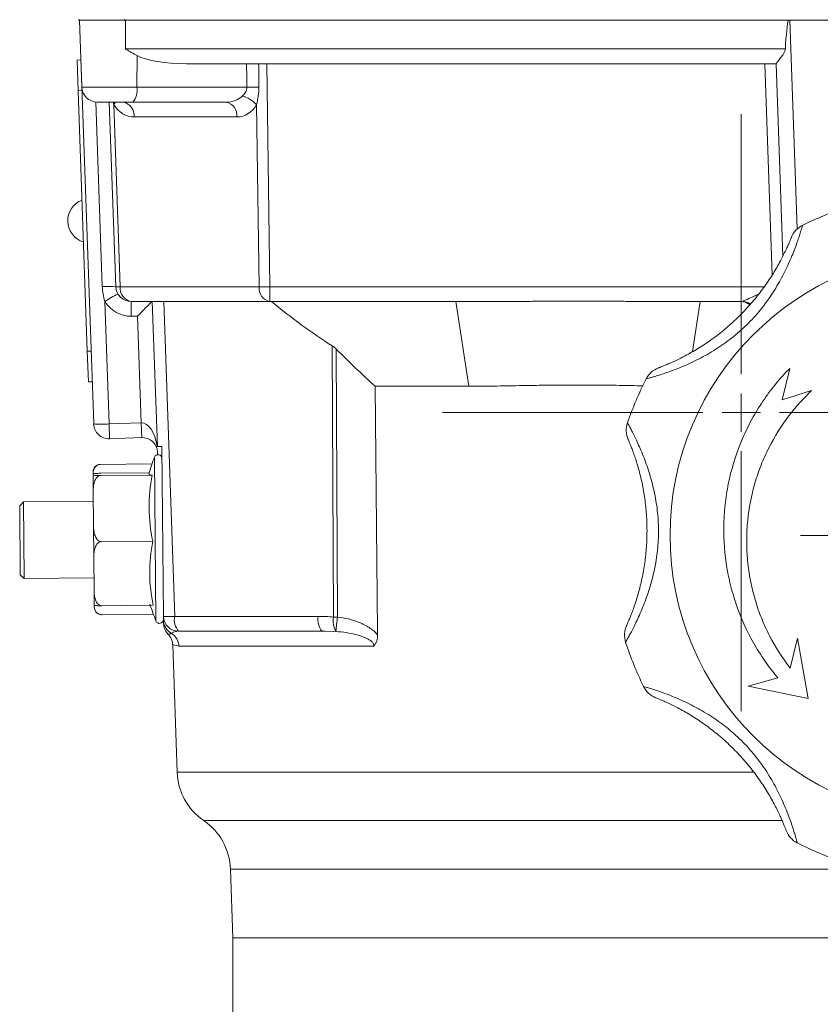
# Model space of a CAD drawing. Header units: millimetres. Extents: x 168 to 893, y 24 to 895.
# Tile 21 of 26: x 693 to 797, y 662 to 790. Entities that reach past the tile are written whole.
import ezdxf

# ---------------------------------------------------------------- set-up
doc = ezdxf.new("R2010")
doc.units = ezdxf.units.MM

# ---------------------------------------------------------------- blocks, each defined once
blk = doc.blocks.new('SW_CENTERMARKSYMBOL_6')
at = {"color": 0, "linetype": 'Continuous', "lineweight": 0}
for p, q in [((0, 5), (0, 20)), ((0, 0), (0, 2.5)), ((-5, 0), (-20, 0)), ((0, 0), (-2.5, 0)), ((0, 0), (2.5, 0)), ((0, 0), (0, -2.5)), ((5, 0), (20, 0)), ((0, -5), (0, -20))]:
    blk.add_line(p, q, dxfattribs=at)
blk = doc.blocks.new('SW_CENTERMARKSYMBOL_7')
at = {"color": 0, "linetype": 'Continuous', "lineweight": 0}
for p, q in [((0, 5), (0, 38.94)), ((0, 0), (0, 2.5)), ((-5, 0), (-38.94, 0)), ((0, 0), (-2.5, 0)), ((0, 0), (2.5, 0)), ((0, 0), (0, -2.5)), ((5, 0), (38.94, 0)), ((0, -5), (0, -38.94))]:
    blk.add_line(p, q, dxfattribs=at)

msp = doc.modelspace()

# ---------------------------------------------------------------- linework, layer by layer
at = {"color": 7, "linetype": 'Continuous', "lineweight": 15}
for p, q in [((700.6, 790.17), (700.6, 790.07)), ((702.78, 790.07), (700.6, 790.07)), ((700.83, 786.3), (700.7, 790.07)), ((702.78, 790.07), (706.69, 790.07)), ((706.6, 790.17), (706.6, 790.07)), ((706.69, 786.3), (706.69, 790.07)), ((706.69, 790.07), (793.12, 790.07)), ((793.12, 790.07), (793.33, 790.07)), ((836.04, 790.07), (793.33, 790.07)), ((700.83, 786.3), (701, 781.3)), ((702.54, 737.4), (700.83, 786.3)), ((706.69, 786.3), (792.72, 786.3)), ((700.88, 784.87), (700.38, 784.85)), ((700.38, 784.85), (700.52, 780.85)), ((708.16, 781.3), (708.19, 785.44)), ((791.52, 784.37), (714.66, 784.37)), ((725.1, 784.37), (725.52, 755.3)), ((792.4, 759.29), (791.52, 784.37)), ((701.02, 780.87), (700.52, 780.85)), ((700.52, 780.85), (701.7, 746.87)), ((708.16, 781.3), (722.51, 781.3)), ((707.64, 779.37), (703, 779.37)), ((705.41, 755.3), (704.57, 779.37)), ((705.17, 779.04), (706, 755.3)), ((719.8, 779.37), (707.64, 779.37)), ((724.11, 755.3), (723.76, 779.04)), ((721.21, 777.44), (707.8, 777.44)), ((706, 755.3), (724.11, 755.3)), ((725.52, 755.3), (725.52, 753.37)), ((703.98, 753.38), (704.54, 737.4)), ((725.52, 753.37), (707.41, 753.37)), ((710.84, 734.45), (710.18, 753.37)), ((711.67, 753.37), (713.1, 712.3)), ((749.77, 753.37), (725.52, 753.37)), ((751.46, 742.31), (749.77, 753.37)), ((781.6, 753.37), (780.6, 746.83)), ((787.07, 753.37), (781.6, 753.37)), ((708.25, 751.44), (707.41, 751.44)), ((708.74, 737.55), (708.25, 751.44)), ((733.81, 712.22), (733.65, 747.58)), ((702.2, 746.89), (701.7, 746.87)), ((701.7, 746.87), (701.84, 742.87)), ((734.17, 747.16), (734.33, 712.22)), ((792.32, 740.53), (793.29, 744.64)), ((702.34, 742.89), (701.84, 742.87)), ((751.46, 742.31), (739.25, 742.31)), ((796.14, 741.74), (792.32, 740.53)), ((704.54, 737.4), (708.74, 737.55)), ((704.54, 737.4), (704.6, 735.47)), ((708.74, 737.55), (708.8, 735.62)), ((708.8, 735.62), (704.6, 735.47)), ((710.84, 734.45), (710.81, 734.45)), ((710.84, 734.45), (711.42, 734.46)), ((710.88, 733.39), (710.87, 733.69)), ((711.42, 734.46), (711.62, 712.3)), ((703.44, 732.13), (710.15, 732.19)), ((702.46, 730.88), (702.46, 730.75)), ((702.48, 728.41), (702.46, 730.75)), ((703.45, 730.96), (709.77, 731.02)), ((703.46, 730.68), (710.16, 730.74)), ((702.48, 728.41), (702.51, 724.3)), ((693.39, 727.24), (692.89, 726.73)), ((702.49, 727.32), (693.39, 727.24)), ((693.39, 727.24), (693.47, 717.24)), ((692.97, 717.73), (692.89, 726.73)), ((702.55, 719.85), (702.51, 724.3)), ((703.53, 722.05), (710.24, 722.11)), ((702.55, 719.85), (702.59, 715.87)), ((692.97, 717.73), (693.47, 717.24)), ((693.47, 717.24), (702.57, 717.32)), ((702.6, 713.75), (702.59, 715.87)), ((702.6, 713.75), (702.61, 713.69)), ((702.61, 713.5), (702.61, 713.69)), ((703.61, 713.69), (710.31, 713.75)), ((703.62, 712.52), (710.32, 712.58)), ((711.62, 712.3), (711.62, 711.9)), ((711.64, 711.77), (711.63, 711.94)), ((713.1, 712.3), (731.82, 712.3)), ((732.34, 710.37), (713.62, 710.37)), ((732.66, 710.36), (732.34, 710.37)), ((712.28, 709.98), (712.26, 709.98)), ((794.33, 709.47), (793.34, 705.57)), ((795.72, 701.59), (794.33, 709.47)), ((712.84, 708.58), (713.42, 691.99)), ((739.09, 708.44), (713.65, 708.44)), ((791.75, 704.29), (787.88, 703.19)), ((787.88, 703.19), (795.72, 701.59)), ((720.37, 679.35), (720.69, 670.37)), ((720.69, 670.37), (720.69, 656.37)), ((720.69, 670.37), (810.69, 670.37))]:
    msp.add_line(p, q, dxfattribs=at)
at = {"color": 8, "linetype": 'Continuous', "lineweight": 15}
for p, q in [((793.33, 790.07), (794.28, 762.85)), ((790.99, 756.8), (790.03, 784.37)), ((701, 781.3), (708.16, 781.3)), ((703.66, 755.31), (702.82, 779.37)), ((725.52, 755.3), (789.96, 755.3)), ((710.47, 733.07), (710.66, 711.7)), ((734.11, 710.33), (732.66, 710.36)), ((713.42, 691.99), (788.61, 691.99)), ((716.9, 685.67), (792.37, 685.67)), ((811, 679.35), (720.37, 679.35))]:
    msp.add_line(p, q, dxfattribs=at)
at = {"color": 8, "linetype": 'Continuous', "lineweight": 15, "flags": 128}
msp.add_lwpolyline([(705.39, 779.37), (705.3, 779.22), (705.17, 779.04)], dxfattribs=at)
at = {"color": 7, "linetype": 'Continuous', "lineweight": 15, "flags": 128}
for points in [[(739.55, 709.87), (739.55, 710.37), (739.25, 742.31)], [(710.16, 730.74), (709.97, 730.77), (709.84, 730.81), (709.75, 730.84), (709.73, 730.88), (709.73, 730.88)]]:
    msp.add_lwpolyline(points, dxfattribs=at)
at = {"color": 7, "linetype": 'Continuous', "lineweight": 15}
msp.add_circle((814.69, 722.87), 37, dxfattribs=at)
for centre, radius, start, end in [((703, 781.37), 2, 182, 270), ((705.92, 780.86), 2.28, 318.9748, 11.0181), ((723.44, 733.48), 47.83, 89.2268, 91.1154), ((720.88, 776.42), 3.89, 42.2837, 74.3272), ((706.05, 777.64), 1.76, 353.4535, 78.9719), ((719.46, 777.64), 1.76, 353.4535, 78.9719), ((702.04, 763.89), 2.88, 110.8253, 253.1747), ((814.69, 722.87), 45, 108.0351, 115.9649), ((796.3, 760.63), 3, 115.9649, 158.3649), ((704.48, 743.33), 12, 85.55, 93.9153), ((705.7, 761.28), 5.99, 267.1981, 272.8019), ((707.41, 755.37), 2, 182, 270), ((707.75, 755.1), 1.76, 173.4535, 258.9719), ((725.86, 755.1), 1.76, 173.4535, 258.9719), ((724.81, 798.24), 42.95, 269.0572, 270.9428), ((712.67, 739.87), 16.06, 115.7294, 122.7504), ((707.41, 755.44), 4, 211.018, 270), ((1098.51, 751.91), 391.1, 179.7863, 180.0691), ((787.07, 751.38), 1.99, 56.9734, 89.8868), ((777.25, 741.91), 3, 110.6351, 153.0351), ((814.69, 722.87), 45, 153.0351, 160.9649), ((703.54, 751.75), 14.39, 266.0133, 273.9891), ((704.53, 737.47), 2, 182, 272), ((774.98, 736.56), 3, 160.9649, 203.3649), ((708.87, 733.62), 2, 24.6463, 92), ((710.94, 732.89), 0.5, 0.5, 158.9314), ((703.45, 731.14), 1, 130.3132, 180.5), ((737.59, 722.62), 29.06, 158.9314, 163.4868), ((731.34, 726.61), 21.57, 168.9544, 192.0456), ((730.06, 718.1), 20.22, 168.5725, 192.4275), ((703.61, 713.51), 1, 180.5, 197.3663), ((703.61, 713.51), 1, 217.9148, 230.822), ((737.59, 722.62), 29.06, 197.5132, 202.0686), ((711.12, 711.89), 0.5, 202.0686, 0.5), ((712.36, 724.66), 12.39, 266.5724, 273.4276), ((713.62, 712.37), 2, 182, 270), ((713.62, 711.84), 1.99, 182.0528, 241.0367), ((715.33, 711.86), 2.28, 168.9819, 221.0252), ((734.05, 711.86), 2.28, 168.9819, 221.0252), ((736.69, 711.71), 2.92, 169.7872, 208.08), ((734.07, 767.79), 55.57, 269.7333, 270.2667), ((565.4, 730.85), 169.95, 353.0653, 353.7081), ((713.65, 711.4), 2, 182.0026, 226.1993), ((711.65, 708.37), 2, 1.8075, 59.7431), ((774.75, 709.86), 3, 155.6351, 198.0351), ((814.69, 722.87), 45, 198.0351, 205.9649), ((776.92, 704.48), 3, 205.9649, 248.3649), ((721.41, 692.27), 8, 182, 235.6082), ((712.38, 679.07), 8, 2, 55.6082), ((795.64, 685.43), 3, 200.6351, 243.0351), ((814.69, 722.87), 45, 243.0351, 250.9649)]:
    msp.add_arc(centre, radius, start, end, dxfattribs=at)
at = {"color": 8, "linetype": 'Continuous', "lineweight": 15}
msp.add_arc((787.07, 751.38), 1.99, 56.8615, 89.9887, dxfattribs=at)
at = {"color": 7, "linetype": 'Continuous', "lineweight": 15}
for centre, major_axis, ratio, start_param, end_param in [((795.32, 733.09), (-2, 57.27), 0.034899, 0.101178, 0.378037), ((714.93, 786.37), (7.47, 0.08), 0.267572, 3.586827, 4.673464), ((732.63, 227.86), (-10.7, 811.13), 0.004764, 0.814627, 0.819816), ((733.15, 227.79), (-11.22, 811.19), 0.002382, 0.814608, 0.819789), ((719.64, 781.37), (2.75, -0.24), 0.72281, 4.831416, 5.759702), ((707.76, 781.44), (-0.13, 4), 0.81623, 2.187773, 3.116059), ((721.06, 781.44), (-0.46, 3.98), 0.81283, 3.047738, 3.976024), ((708.25, 751.37), (1.93, 2), 0.018064, 0.017443, 1.553354), ((786.79, 755.37), (-0.29, 2), 0.17182, 3.116774, 3.13584), ((708.87, 733.62), (-0.14, 3.93), 0.50888, 4.908818, 6.283185)]:
    msp.add_ellipse(centre, major_axis=major_axis, ratio=ratio, start_param=start_param, end_param=end_param, dxfattribs=at)
for points, knots in [([(708.19, 785.44), (707.94, 785.57), (707.69, 785.71), (707.32, 785.93), (707.19, 786), (706.94, 786.15), (706.81, 786.22), (706.69, 786.3)], [0, 0, 0, 0, 0.5, 0.5, 0.75, 0.75, 1, 1, 1, 1]), ([(791.52, 784.37), (791.52, 784.38), (791.54, 784.4), (791.59, 784.47), (791.62, 784.52), (791.71, 784.63), (791.76, 784.7), (791.88, 784.85), (791.94, 784.92), (792.07, 785.09), (792.14, 785.18), (792.29, 785.37), (792.36, 785.47), (792.49, 785.68), (792.56, 785.79), (792.67, 786.03), (792.71, 786.16), (792.72, 786.3)], [0, 0, 0, 0, 0.125, 0.125, 0.25, 0.25, 0.375, 0.375, 0.5, 0.5, 0.625, 0.625, 0.75, 0.75, 0.875, 0.875, 1, 1, 1, 1]), ([(721.94, 780.17), (722.08, 780.32), (722.22, 780.48), (722.38, 780.76), (722.43, 780.86), (722.49, 781.07), (722.51, 781.18), (722.51, 781.3)], [0, 0, 0, 0, 0.5, 0.5, 0.75, 0.75, 1, 1, 1, 1]), ([(724.09, 781.3), (724.09, 780.91), (724.06, 780.53), (723.95, 779.77), (723.86, 779.4), (723.76, 779.04)], [0, 0, 0, 0, 0.5, 0.5, 1, 1, 1, 1]), ([(794.98, 763.32), (794.98, 763.32), (794.95, 763.21), (794.85, 762.87), (794.81, 762.73), (794.7, 762.4), (794.64, 762.21), (794.51, 761.78), (794.43, 761.55), (794.25, 761.03), (794.15, 760.76), (793.82, 759.89), (793.56, 759.24), (792.97, 757.89), (792.63, 757.19), (792.05, 756.11), (791.85, 755.75), (791.42, 755.03), (791.2, 754.68), (790.51, 753.62), (790, 752.93), (789.18, 751.92), (788.9, 751.59), (788.31, 750.94), (788.01, 750.63), (787.07, 749.71), (786.42, 749.14), (785.07, 748.08), (784.37, 747.59), (783.29, 746.9), (782.92, 746.68), (782.19, 746.27), (781.83, 746.07), (781.11, 745.7), (780.75, 745.53), (780.05, 745.2), (779.69, 745.05), (778.67, 744.61), (778.03, 744.37), (777.15, 744.06), (776.88, 743.97), (776.36, 743.8), (776.13, 743.72), (775.7, 743.59), (775.51, 743.53), (775.17, 743.44), (775.03, 743.4), (774.81, 743.33), (774.72, 743.31), (774.61, 743.28), (774.58, 743.27), (774.58, 743.27)], [0, 0, 0, 0, 0.0625, 0.0625, 0.09375, 0.09375, 0.125, 0.125, 0.15625, 0.15625, 0.1875, 0.1875, 0.25, 0.25, 0.3125, 0.3125, 0.34375, 0.34375, 0.375, 0.375, 0.4375, 0.4375, 0.46875, 0.46875, 0.5, 0.5, 0.5625, 0.5625, 0.625, 0.625, 0.65625, 0.65625, 0.6875, 0.6875, 0.71875, 0.71875, 0.75, 0.75, 0.8125, 0.8125, 0.84375, 0.84375, 0.875, 0.875, 0.90625, 0.90625, 0.9375, 0.9375, 0.96875, 0.96875, 1, 1, 1, 1]), ([(776.19, 744.72), (776.19, 744.72), (776.22, 744.73), (776.31, 744.76), (776.39, 744.79), (776.57, 744.86), (776.69, 744.91), (776.96, 745.02), (777.12, 745.09), (777.47, 745.23), (777.67, 745.32), (778.09, 745.51), (778.32, 745.61), (779.03, 745.95), (779.54, 746.21), (780.63, 746.81), (781.19, 747.14), (782.04, 747.68), (782.32, 747.87), (782.89, 748.26), (783.17, 748.46), (784.01, 749.08), (784.56, 749.51), (785.62, 750.42), (786.14, 750.9), (787.15, 751.89), (787.64, 752.41), (788.57, 753.46), (789.01, 754), (789.85, 755.09), (790.25, 755.65), (791, 756.78), (791.34, 757.33), (791.8, 758.13), (791.94, 758.39), (792.21, 758.91), (792.34, 759.15), (792.58, 759.63), (792.69, 759.85), (792.88, 760.27), (792.97, 760.46), (793.13, 760.81), (793.19, 760.97), (793.31, 761.24), (793.36, 761.36), (793.47, 761.64), (793.51, 761.73), (793.51, 761.73)], [0, 0, 0, 0, 0.03125, 0.03125, 0.0625, 0.0625, 0.09375, 0.09375, 0.125, 0.125, 0.15625, 0.15625, 0.1875, 0.1875, 0.25, 0.25, 0.3125, 0.3125, 0.34375, 0.34375, 0.375, 0.375, 0.4375, 0.4375, 0.5, 0.5, 0.5625, 0.5625, 0.625, 0.625, 0.6875, 0.6875, 0.75, 0.75, 0.78125, 0.78125, 0.8125, 0.8125, 0.84375, 0.84375, 0.875, 0.875, 0.90625, 0.90625, 0.9375, 0.9375, 1, 1, 1, 1]), ([(703.98, 753.38), (703.88, 753.69), (703.81, 754.01), (703.7, 754.65), (703.67, 754.98), (703.66, 755.31)], [0, 0, 0, 0, 0.5, 0.5, 1, 1, 1, 1]), ([(725.74, 753.37), (727, 752.31), (728.29, 751.3), (730.92, 749.36), (732.26, 748.44), (733.65, 747.58)], [0, 0, 0, 0, 0.5, 0.5, 1, 1, 1, 1]), ([(749.77, 753.37), (750.44, 753.37), (751.77, 753.37), (753.76, 753.37), (755.75, 753.38), (757.74, 753.38), (759.73, 753.39), (761.72, 753.39), (763.71, 753.39), (765.7, 753.39), (767.69, 753.39), (769.68, 753.39), (771.66, 753.39), (773.65, 753.38), (775.64, 753.38), (777.62, 753.37), (779.61, 753.37), (780.93, 753.37), (781.6, 753.37)], [0, 0, 0, 0, 0.062633, 0.12524, 0.187823, 0.250385, 0.312926, 0.375448, 0.437953, 0.500443, 0.562919, 0.625382, 0.687835, 0.750279, 0.812716, 0.875147, 0.937575, 1, 1, 1, 1]), ([(788.08, 752.95), (787.9, 753.07), (787.58, 753.31), (787.13, 753.35), (786.92, 753.37)], [0, 0, 0, 0, 0.5279566, 1, 1, 1, 1]), ([(793.29, 744.64), (791.98, 743.31), (790.82, 741.88), (789.29, 739.6), (788.81, 738.81), (788.14, 737.6), (787.93, 737.18), (787.52, 736.35), (787.33, 735.93), (786.41, 733.8), (785.84, 732.05), (785.23, 729.36), (785.07, 728.46), (784.89, 727.08), (784.84, 726.61), (784.76, 725.69), (784.73, 725.23), (784.64, 722.92), (784.74, 721.09), (785.14, 718.36), (785.32, 717.45), (785.76, 715.64), (786.02, 714.75), (786.91, 712.14), (787.67, 710.46), (789.03, 708.05), (789.52, 707.26), (790.59, 705.74), (791.15, 705), (791.75, 704.29)], [0, 0, 0, 0, 0.125, 0.125, 0.1875, 0.1875, 0.21875, 0.21875, 0.25, 0.25, 0.375, 0.375, 0.4375, 0.4375, 0.46875, 0.46875, 0.5, 0.5, 0.625, 0.625, 0.6875, 0.6875, 0.75, 0.75, 0.875, 0.875, 0.9375, 0.9375, 1, 1, 1, 1]), ([(774.2, 742.37), (773.15, 742.39), (771.08, 742.43), (768.22, 742.47), (765.64, 742.48), (763.06, 742.47), (760.07, 742.43), (756.85, 742.37), (753.91, 742.32), (752.19, 742.31), (751.46, 742.31)], [0, 0, 0, 0, 0.138848, 0.272493, 0.374761, 0.476494, 0.609006, 0.767091, 0.901195, 1, 1, 1, 1]), ([(793.34, 705.57), (792.32, 706.9), (791.43, 708.29), (790.3, 710.49), (789.95, 711.24), (789.49, 712.39), (789.34, 712.78), (789.06, 713.57), (788.93, 713.97), (788.34, 715.96), (788.01, 717.58), (787.75, 720.04), (787.7, 720.86), (787.68, 722.11), (787.68, 722.53), (787.7, 723.36), (787.73, 723.78), (787.89, 725.84), (788.16, 727.47), (788.8, 729.87), (789.05, 730.66), (789.63, 732.23), (789.95, 732.99), (791.02, 735.23), (791.86, 736.65), (793.32, 738.66), (793.85, 739.31), (794.95, 740.57), (795.53, 741.17), (796.14, 741.74)], [0, 0, 0, 0, 0.125, 0.125, 0.1875, 0.1875, 0.21875, 0.21875, 0.25, 0.25, 0.375, 0.375, 0.4375, 0.4375, 0.46875, 0.46875, 0.5, 0.5, 0.625, 0.625, 0.6875, 0.6875, 0.75, 0.75, 0.875, 0.875, 0.9375, 0.9375, 1, 1, 1, 1]), ([(772.15, 737.54), (772.15, 737.54), (772.2, 737.44), (772.37, 737.13), (772.44, 737), (772.6, 736.69), (772.7, 736.51), (772.9, 736.12), (773.01, 735.89), (773.25, 735.4), (773.37, 735.14), (773.75, 734.3), (774.03, 733.65), (774.56, 732.28), (774.82, 731.54), (775.17, 730.37), (775.29, 729.97), (775.49, 729.16), (775.59, 728.75), (775.84, 727.51), (775.98, 726.67), (776.11, 725.38), (776.14, 724.95), (776.18, 724.07), (776.19, 723.63), (776.18, 722.32), (776.12, 721.46), (775.92, 719.75), (775.77, 718.91), (775.49, 717.66), (775.38, 717.25), (775.16, 716.44), (775.05, 716.05), (774.8, 715.28), (774.67, 714.9), (774.4, 714.17), (774.26, 713.81), (773.84, 712.78), (773.56, 712.15), (773.16, 711.31), (773.03, 711.05), (772.79, 710.57), (772.67, 710.35), (772.46, 709.96), (772.37, 709.78), (772.2, 709.47), (772.13, 709.35), (772.02, 709.14), (771.97, 709.07), (771.91, 708.96), (771.9, 708.93), (771.9, 708.93)], [0, 0, 0, 0, 0.0625, 0.0625, 0.09375, 0.09375, 0.125, 0.125, 0.15625, 0.15625, 0.1875, 0.1875, 0.25, 0.25, 0.3125, 0.3125, 0.34375, 0.34375, 0.375, 0.375, 0.4375, 0.4375, 0.46875, 0.46875, 0.5, 0.5, 0.5625, 0.5625, 0.625, 0.625, 0.65625, 0.65625, 0.6875, 0.6875, 0.71875, 0.71875, 0.75, 0.75, 0.8125, 0.8125, 0.84375, 0.84375, 0.875, 0.875, 0.90625, 0.90625, 0.9375, 0.9375, 0.96875, 0.96875, 1, 1, 1, 1]), ([(772.02, 711.1), (772.02, 711.1), (772.03, 711.13), (772.07, 711.22), (772.1, 711.29), (772.18, 711.47), (772.23, 711.58), (772.35, 711.86), (772.41, 712.02), (772.56, 712.37), (772.63, 712.57), (772.8, 713), (772.89, 713.23), (773.15, 713.97), (773.33, 714.52), (773.67, 715.72), (773.84, 716.35), (774.05, 717.33), (774.12, 717.66), (774.25, 718.34), (774.3, 718.68), (774.46, 719.71), (774.54, 720.41), (774.65, 721.8), (774.68, 722.5), (774.69, 723.92), (774.67, 724.63), (774.59, 726.03), (774.52, 726.73), (774.34, 728.09), (774.23, 728.77), (773.96, 730.09), (773.81, 730.72), (773.56, 731.62), (773.48, 731.9), (773.31, 732.46), (773.23, 732.73), (773.06, 733.23), (772.98, 733.46), (772.82, 733.89), (772.75, 734.1), (772.61, 734.45), (772.55, 734.61), (772.43, 734.89), (772.39, 735), (772.27, 735.28), (772.23, 735.38), (772.23, 735.38)], [0, 0, 0, 0, 0.03125, 0.03125, 0.0625, 0.0625, 0.09375, 0.09375, 0.125, 0.125, 0.15625, 0.15625, 0.1875, 0.1875, 0.25, 0.25, 0.3125, 0.3125, 0.34375, 0.34375, 0.375, 0.375, 0.4375, 0.4375, 0.5, 0.5, 0.5625, 0.5625, 0.625, 0.625, 0.6875, 0.6875, 0.75, 0.75, 0.78125, 0.78125, 0.8125, 0.8125, 0.84375, 0.84375, 0.875, 0.875, 0.90625, 0.90625, 0.9375, 0.9375, 1, 1, 1, 1]), ([(710.87, 733.69), (710.86, 733.94), (710.81, 734.13), (710.75, 734.32), (710.73, 734.37), (710.7, 734.44), (710.69, 734.45), (710.69, 734.45)], [0, 0, 0, 0, 0.5, 0.5, 0.75, 0.75, 1, 1, 1, 1]), ([(703.44, 732.13), (703.32, 732.13), (703.2, 732.1), (703, 732.02), (702.92, 731.96), (702.79, 731.85), (702.73, 731.79), (702.65, 731.66), (702.61, 731.6), (702.53, 731.4), (702.5, 731.27), (702.46, 731), (702.46, 730.86), (702.46, 730.73)], [0, 0, 0, 0, 0.125, 0.125, 0.25, 0.25, 0.375, 0.375, 0.5, 0.5, 0.75, 0.75, 1, 1, 1, 1]), ([(702.82, 731.88), (702.85, 731.92), (702.91, 731.99), (703.09, 732.07), (703.27, 732.12), (703.4, 732.13), (703.44, 732.13)], [0, 0, 0, 0, 0.29312, 0.562842, 0.83495, 1, 1, 1, 1]), ([(703.45, 730.96), (703.33, 730.96), (703.21, 730.96), (703.01, 730.95), (702.93, 730.95), (702.73, 730.94), (702.65, 730.93), (702.53, 730.92), (702.5, 730.91), (702.46, 730.89), (702.46, 730.89), (702.46, 730.88)], [0, 0, 0, 0, 0.125, 0.125, 0.25, 0.25, 0.5, 0.5, 0.75, 0.75, 1, 1, 1, 1]), ([(702.46, 730.75), (702.46, 730.74), (702.46, 730.73), (702.5, 730.72), (702.53, 730.71), (702.65, 730.7), (702.73, 730.69), (702.93, 730.69), (703.01, 730.68), (703.16, 730.68), (703.21, 730.68), (703.33, 730.68), (703.39, 730.68), (703.46, 730.68)], [0, 0, 0, 0, 0.25, 0.25, 0.5, 0.5, 0.75, 0.75, 0.875, 0.875, 0.9375, 0.9375, 1, 1, 1, 1]), ([(703.46, 730.68), (703.33, 730.68), (703.21, 730.64), (703.01, 730.5), (702.93, 730.41), (702.73, 730.13), (702.65, 729.92), (702.54, 729.5), (702.51, 729.28), (702.48, 728.85), (702.48, 728.63), (702.48, 728.41)], [0, 0, 0, 0, 0.125, 0.125, 0.25, 0.25, 0.5, 0.5, 0.75, 0.75, 1, 1, 1, 1]), ([(702.51, 724.3), (702.51, 724.08), (702.52, 723.87), (702.57, 723.43), (702.6, 723.21), (702.72, 722.79), (702.8, 722.58), (703, 722.31), (703.08, 722.22), (703.23, 722.12), (703.29, 722.09), (703.41, 722.06), (703.47, 722.05), (703.53, 722.05)], [0, 0, 0, 0, 0.25, 0.25, 0.5, 0.5, 0.75, 0.75, 0.875, 0.875, 0.9375, 0.9375, 1, 1, 1, 1]), ([(703.53, 722.05), (703.41, 722.05), (703.29, 722), (703.09, 721.87), (703.01, 721.79), (702.88, 721.61), (702.82, 721.51), (702.74, 721.31), (702.7, 721.21), (702.62, 720.9), (702.59, 720.69), (702.55, 720.27), (702.55, 720.06), (702.55, 719.85)], [0, 0, 0, 0, 0.125, 0.125, 0.25, 0.25, 0.375, 0.375, 0.5, 0.5, 0.75, 0.75, 1, 1, 1, 1]), ([(702.59, 715.87), (702.59, 715.66), (702.6, 715.45), (702.64, 715.03), (702.67, 714.83), (702.79, 714.42), (702.87, 714.21), (703.07, 713.94), (703.16, 713.86), (703.31, 713.76), (703.36, 713.74), (703.48, 713.7), (703.54, 713.69), (703.61, 713.69)], [0, 0, 0, 0, 0.25, 0.25, 0.5, 0.5, 0.75, 0.75, 0.875, 0.875, 0.9375, 0.9375, 1, 1, 1, 1]), ([(703.61, 713.69), (703.48, 713.69), (703.36, 713.69), (703.16, 713.69), (703.08, 713.69), (702.88, 713.7), (702.8, 713.71), (702.68, 713.72), (702.65, 713.73), (702.61, 713.74), (702.6, 713.75), (702.6, 713.75)], [0, 0, 0, 0, 0.125, 0.125, 0.25, 0.25, 0.5, 0.5, 0.75, 0.75, 1, 1, 1, 1]), ([(702.61, 713.69), (702.61, 713.58), (702.61, 713.47), (702.65, 713.24), (702.69, 713.13), (702.8, 712.91), (702.89, 712.8), (703.08, 712.66), (703.17, 712.61), (703.32, 712.56), (703.37, 712.55), (703.49, 712.53), (703.55, 712.52), (703.62, 712.52)], [0, 0, 0, 0, 0.25, 0.25, 0.5, 0.5, 0.75, 0.75, 0.875, 0.875, 0.9375, 0.9375, 1, 1, 1, 1]), ([(711.65, 711.37), (711.65, 711.39), (711.65, 711.41), (711.64, 711.7), (711.64, 711.77)], [0, 0, 0, 0, 0.735784, 1, 1, 1, 1]), ([(734.33, 712.22), (734.82, 712.17), (735.3, 712.08), (736.24, 711.85), (736.7, 711.71), (737.6, 711.34), (738.05, 711.12), (738.66, 710.71), (738.86, 710.57), (739.23, 710.24), (739.4, 710.07), (739.55, 709.87)], [0, 0, 0, 0, 0.25, 0.25, 0.5, 0.5, 0.75, 0.75, 0.875, 0.875, 1, 1, 1, 1]), ([(739.09, 708.44), (739.09, 708.5), (739.08, 708.56), (739.04, 708.67), (739.02, 708.73), (738.92, 708.88), (738.84, 708.97), (738.57, 709.2), (738.37, 709.32), (737.95, 709.53), (737.73, 709.61), (737.29, 709.77), (737.07, 709.84), (736.39, 710.02), (735.94, 710.11), (735.03, 710.25), (734.57, 710.3), (734.11, 710.33)], [0, 0, 0, 0, 0.03125, 0.03125, 0.0625, 0.0625, 0.125, 0.125, 0.25, 0.25, 0.375, 0.375, 0.5, 0.5, 0.75, 0.75, 1, 1, 1, 1]), ([(712.24, 709.96), (712.27, 709.94), (712.32, 709.89), (712.49, 709.7), (712.71, 709.3), (712.84, 708.92), (712.82, 708.66), (712.82, 708.59)], [0, 0, 0, 0, 0.185181, 0.464406, 0.659043, 0.903356, 1, 1, 1, 1]), ([(739.55, 709.87), (739.55, 709.61), (739.52, 709.35), (739.41, 708.97), (739.36, 708.86), (739.24, 708.63), (739.17, 708.53), (739.09, 708.44)], [0, 0, 0, 0, 0.5, 0.5, 0.75, 0.75, 1, 1, 1, 1]), ([(774.23, 703.16), (774.23, 703.16), (774.34, 703.13), (774.68, 703.03), (774.82, 702.99), (775.15, 702.89), (775.34, 702.83), (775.77, 702.69), (776.01, 702.61), (776.52, 702.43), (776.79, 702.33), (777.66, 702.01), (778.31, 701.75), (779.66, 701.15), (780.36, 700.81), (781.44, 700.23), (781.8, 700.03), (782.52, 699.6), (782.88, 699.38), (783.93, 698.69), (784.62, 698.18), (785.63, 697.37), (785.96, 697.08), (786.61, 696.49), (786.93, 696.19), (787.84, 695.25), (788.41, 694.6), (789.47, 693.25), (789.97, 692.55), (790.65, 691.47), (790.87, 691.1), (791.28, 690.38), (791.48, 690.01), (791.85, 689.29), (792.02, 688.94), (792.35, 688.23), (792.51, 687.87), (792.94, 686.85), (793.18, 686.21), (793.49, 685.34), (793.59, 685.06), (793.75, 684.54), (793.83, 684.31), (793.96, 683.88), (794.02, 683.69), (794.11, 683.36), (794.15, 683.22), (794.22, 682.99), (794.24, 682.9), (794.27, 682.79), (794.28, 682.76), (794.28, 682.76)], [0, 0, 0, 0, 0.0625, 0.0625, 0.09375, 0.09375, 0.125, 0.125, 0.15625, 0.15625, 0.1875, 0.1875, 0.25, 0.25, 0.3125, 0.3125, 0.34375, 0.34375, 0.375, 0.375, 0.4375, 0.4375, 0.46875, 0.46875, 0.5, 0.5, 0.5625, 0.5625, 0.625, 0.625, 0.65625, 0.65625, 0.6875, 0.6875, 0.71875, 0.71875, 0.75, 0.75, 0.8125, 0.8125, 0.84375, 0.84375, 0.875, 0.875, 0.90625, 0.90625, 0.9375, 0.9375, 0.96875, 0.96875, 1, 1, 1, 1]), ([(792.83, 684.38), (792.83, 684.38), (792.82, 684.4), (792.79, 684.5), (792.76, 684.57), (792.69, 684.75), (792.64, 684.87), (792.53, 685.15), (792.47, 685.3), (792.32, 685.65), (792.23, 685.85), (792.05, 686.27), (791.94, 686.5), (791.6, 687.21), (791.34, 687.72), (790.74, 688.81), (790.41, 689.37), (789.87, 690.22), (789.68, 690.5), (789.29, 691.07), (789.09, 691.35), (788.47, 692.19), (788.04, 692.74), (787.13, 693.8), (786.65, 694.32), (785.66, 695.33), (785.15, 695.82), (784.09, 696.75), (783.56, 697.19), (782.46, 698.03), (781.9, 698.43), (780.78, 699.18), (780.22, 699.52), (779.42, 699.98), (779.16, 700.12), (778.65, 700.4), (778.4, 700.52), (777.93, 700.76), (777.7, 700.87), (777.29, 701.06), (777.09, 701.15), (776.74, 701.31), (776.58, 701.37), (776.31, 701.49), (776.19, 701.54), (775.91, 701.65), (775.82, 701.69), (775.82, 701.69)], [0, 0, 0, 0, 0.03125, 0.03125, 0.0625, 0.0625, 0.09375, 0.09375, 0.125, 0.125, 0.15625, 0.15625, 0.1875, 0.1875, 0.25, 0.25, 0.3125, 0.3125, 0.34375, 0.34375, 0.375, 0.375, 0.4375, 0.4375, 0.5, 0.5, 0.5625, 0.5625, 0.625, 0.625, 0.6875, 0.6875, 0.75, 0.75, 0.78125, 0.78125, 0.8125, 0.8125, 0.84375, 0.84375, 0.875, 0.875, 0.90625, 0.90625, 0.9375, 0.9375, 1, 1, 1, 1])]:
    msp.add_open_spline(points, degree=3, knots=knots, dxfattribs=at)
at = {"color": 8, "linetype": 'Continuous', "lineweight": 15}
for points, knots in [([(705.17, 779.04), (705.15, 779.07), (705.12, 779.18), (705.1, 779.29), (705.08, 779.37)], [0, 0, 0, 0, 0.328908, 1, 1, 1, 1]), ([(787.08, 753.37), (787.11, 753.38), (787.16, 753.39), (787.38, 753.48), (787.83, 753.68), (788.5, 754), (789.03, 754.23), (789.23, 754.31)], [0, 0, 0, 0, 0.130896, 0.184342, 0.409569, 0.778482, 1, 1, 1, 1]), ([(712.66, 710.1), (712.55, 710.06), (712.3, 709.96), (712.29, 709.97), (712.28, 709.98)], [0, 0, 0, 0, 0.426489, 1, 1, 1, 1]), ([(713.37, 710.33), (713.26, 710.32), (712.97, 710.28), (712.78, 710.17), (712.66, 710.1)], [0, 0, 0, 0, 0.359161, 1, 1, 1, 1]), ([(713.65, 708.44), (713.24, 708.53), (712.74, 708.65), (712.91, 708.6), (712.94, 708.59)], [0, 0, 0, 0, 0.8154875, 1, 1, 1, 1])]:
    msp.add_open_spline(points, degree=3, knots=knots, dxfattribs=at)
at = {"color": 7, "linetype": 'Continuous', "lineweight": 15}
for points in [[(733.65, 747.58), (733.84, 747.46), (734.01, 747.32), (734.17, 747.16)], [(734.17, 747.16), (735.82, 745.49), (737.51, 743.87), (739.25, 742.31)], [(731.82, 712.3), (732.49, 712.3), (733.15, 712.27), (733.81, 712.22)]]:
    msp.add_open_spline(points, degree=3, dxfattribs=at)

# ---------------------------------------------------------------- block references
at = {"color": 7, "linetype": 'Continuous', "lineweight": 0}
for name, p in [('SW_CENTERMARKSYMBOL_7', (786.97, 738.87)), ('SW_CENTERMARKSYMBOL_6', (814.69, 722.87))]:
    msp.add_blockref(name, p, dxfattribs=at)

doc.saveas('drawing.dxf')
